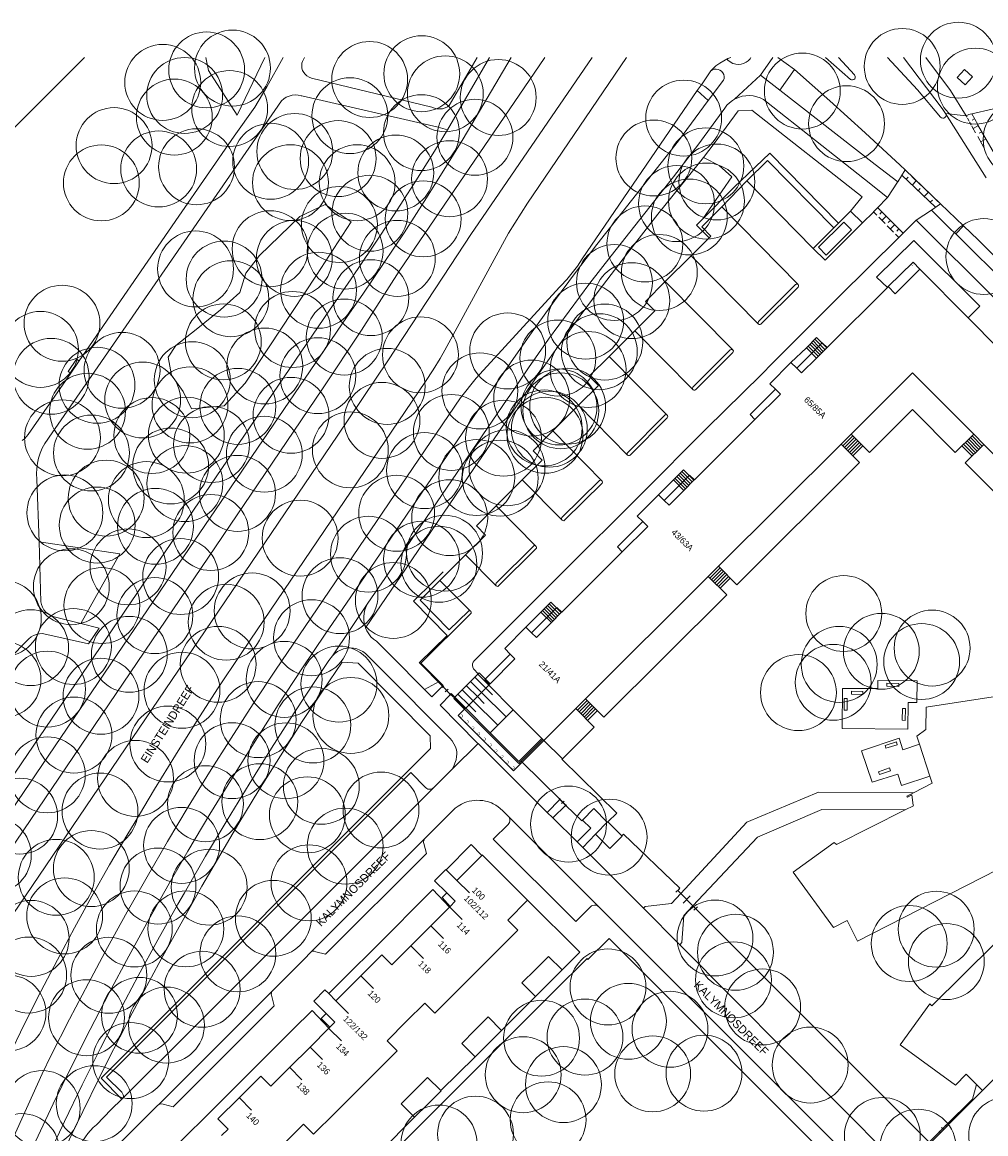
# Model space of a CAD drawing. Header units: metres. Extents: x 134994 to 136506, y 457393 to 459006.
# Tile 162 of 171: x 136087 to 136249, y 458819 to 459006. Entities that reach past the tile are written whole.
import ezdxf
from ezdxf.enums import TextEntityAlignment as Align

# ---------------------------------------------------------------- set-up
doc = ezdxf.new("R2010")
doc.units = ezdxf.units.M
for name, color, linetype, lineweight in [('B-WE-GR-BOOM-S', 250, 'Continuous', 13), ('B-WE-GW_TALUDLIJNEN', 251, 'Continuous', 5), ('B-WE-KG_BEBOUWING', 251, 'Continuous', 20), ('B-WE-KG_BEBOUWING TUSSENMUUR', 251, 'Continuous', 5), ('B-WE-KG_HUISNR', 251, 'Continuous', 5), ('B-WE-KG_ONDERGROND_REST', 251, 'Continuous', 5), ('B-WE-KG_STRAATNAAM', 251, 'Continuous', 5)]:
    doc.layers.add(name, color=color, linetype=linetype, lineweight=lineweight)
doc.styles.add('Styledgn000', font='dgn000.shx')

# ---------------------------------------------------------------- blocks, each defined once
blk = doc.blocks.new('SGR-BOOM_02')
blk.add_circle((0, 0), 6.4)

msp = doc.modelspace()

# ---------------------------------------------------------------- linework, layer by layer
at = {"layer": 'B-WE-GW_TALUDLIJNEN'}
for p, q in [((136162.28, 458894.83), (136164.14, 458892.98)), ((136162.98, 458895.54), (136164.85, 458893.68)), ((136160.87, 458893.41), (136162.72, 458891.57)), ((136161.57, 458894.12), (136161.73, 458893.96)), ((136161.73, 458893.96), (136163.43, 458892.27)), ((136164.14, 458892.98), (136168.29, 458888.85)), ((136164.85, 458893.68), (136165.99, 458892.55)), ((136160.16, 458892.7), (136162.01, 458890.87)), ((136162.72, 458891.57), (136166.88, 458887.43)), ((136163.43, 458892.27), (136164.58, 458891.13)), ((136162.01, 458890.87), (136163.17, 458889.71))]:
    msp.add_line(p, q, dxfattribs=at)
at = {"layer": 'B-WE-GW_TALUDLIJNEN', "flags": 128}
for points in [[(136127.57, 459000), (136122.94, 458990.29), (136118.07, 458997.81), (136117.65, 459000)], [(136111.25, 458949.47), (136112.56, 458951.43), (136116, 458954.13), (136120.13, 458957.49), (136123.35, 458960.37), (136124.39, 458963.63), (136126.68, 458966.63), (136133.51, 458973.23), (136137.76, 458975.25), (136142.13, 458972.32), (136136.28, 458963.29), (136124.26, 458945.09), (136120.7, 458941.27), (136115.21, 458940.8), (136113.83, 458943.73), (136111.85, 458946.43), (136111.25, 458949.47)]]:
    msp.add_lwpolyline(points, dxfattribs=at)
at = {"layer": 'B-WE-KG_BEBOUWING', "flags": 128}
for points in [[(136097.16, 459000), (136084.57, 458987.4), (136066.73, 458969.57), (136048.87, 458951.71), (136030.98, 458933.82), (136023.38, 458941.49), (136028.72, 458946.84), (136034.02, 458952.13), (136036.56, 458954.68), (136041.23, 458959.34), (136046.55, 458964.66), (136051.61, 458969.72), (136054.15, 458972.27), (136054.17, 458972.29), (136059.09, 458977.21), (136064.32, 458982.44), (136069.6, 458987.72), (136072.13, 458990.24), (136072.33, 458990.44), (136076.92, 458995.04), (136081.86, 459000)], [(136246.21, 458956.13), (136248.21, 458958.09), (136237.08, 458969.18), (136230.74, 458962.95), (136232.59, 458961.26)], [(136251.31, 458951), (136246.21, 458956.13), (136238.08, 458964.32), (136236.92, 458965.49), (136232.72, 458961.38), (136232.59, 458961.26), (136222.42, 458951.11), (136222.36, 458951.04), (136220.65, 458949.31), (136218.13, 458946.84), (136217.3, 458947.64), (136221.6, 458951.93), (136222.42, 458951.11)], [(136238.08, 458964.32), (136233.91, 458960.18), (136232.72, 458961.38)], [(136217.3, 458947.64), (136216.33, 458948.58), (136212.79, 458945.02), (136213.73, 458944.08), (136214.54, 458943.27), (136210.26, 458938.99), (136200.04, 458928.81)], [(136210.26, 458938.99), (136209.45, 458939.81), (136213.73, 458944.08)], [(136165.37, 458894.2), (136161.47, 458890.34), (136161.27, 458890.14), (136160.22, 458889.1), (136169.51, 458879.76), (136170.72, 458880.96), (136170.99, 458881.23), (136174.63, 458884.88), (136177.77, 458881.78), (136183.13, 458887.13), (136180.03, 458890.24), (136174.63, 458884.88), (136174.49, 458885.04), (136174.32, 458885.22), (136169.49, 458890.06), (136165.37, 458894.2), (136165.5, 458894.34), (136164.68, 458895.16), (136168.97, 458899.45), (136168.05, 458900.4), (136171.59, 458903.99), (136172.56, 458903.02), (136176.85, 458907.3), (136177.66, 458906.49), (136187.88, 458916.67), (136192.16, 458920.94), (136191.35, 458921.76), (136190.4, 458922.71), (136194.01, 458926.29), (136194.95, 458925.35), (136199.23, 458929.62), (136200.04, 458928.81), (136199.97, 458928.73), (136198.27, 458927.04), (136195.76, 458924.53), (136194.95, 458925.35)], [(136187.88, 458916.67), (136187.06, 458917.49), (136191.35, 458921.76)], [(136177.66, 458906.49), (136177.59, 458906.42), (136175.92, 458904.75), (136173.38, 458902.21), (136172.56, 458903.02)], [(136168.97, 458899.45), (136169.77, 458898.62), (136165.6, 458894.44), (136165.5, 458894.34)], [(136251.18, 458892.36), (136239.14, 458890.47), (136239.07, 458886.7), (136237.55, 458885.6), (136237.99, 458884.24), (136239.77, 458878.87), (136240.16, 458877.65), (136237.02, 458876.06), (136235.9, 458875.51), (136236.01, 458875.32), (136236.71, 458875.7), (136236.94, 458873.96), (136236.99, 458873.87), (136235.57, 458873.19), (136224.02, 458867.33), (136223.61, 458867.7), (136216.73, 458862.7), (136223.51, 458853.37), (136225.8, 458854.53), (136227.57, 458851.05), (136251.14, 458863.04)], [(136120.27, 458818.27), (136121.37, 458819.37), (136119.67, 458821.07), (136123.25, 458824.65), (136126.91, 458828.3), (136128.6, 458826.61), (136131.75, 458829.76), (136135.2, 458833.2), (136138.37, 458836.37), (136138.54, 458836.54), (136139.37, 458837.37), (136137.92, 458838.83), (136135.83, 458840.91), (136137.73, 458842.82), (136138.35, 458842.2), (136139.57, 458840.98), (136143.8, 458845.21), (136147.33, 458848.75), (136149.03, 458847.05), (136152.22, 458850.25), (136155.58, 458853.61), (136158.75, 458856.8), (136158.83, 458856.88), (136159.71, 458857.76), (136158.27, 458859.19), (136156.22, 458861.24), (136158.11, 458863.14), (136158.19, 458863.07), (136159.96, 458861.29), (136164.17, 458865.51), (136164.25, 458865.57), (136171.9, 458857.93), (136168.57, 458854.61), (136170.27, 458852.91), (136169.31, 458851.95), (136166.45, 458849.1), (136163.27, 458845.92), (136159.91, 458842.57), (136156.25, 458838.91), (136154.55, 458840.6), (136151.49, 458837.53), (136148.23, 458834.25), (136149.93, 458832.56), (136148.96, 458831.59), (136146.05, 458828.69), (136142.88, 458825.53), (136139.42, 458822.09), (136135.81, 458818.49), (136134.11, 458820.18), (136130.92, 458816.98)], [(136158.27, 458859.19), (136157.47, 458858.39), (136158.83, 458856.88)], [(136250.66, 458850.6), (136240.11, 458840.12), (136239.75, 458840.5), (136234.75, 458833.54), (136244.1, 458826.78), (136245.89, 458828.61), (136247.64, 458826.86), (136248.65, 458825.86), (136270.18, 458847.4)], [(136137.92, 458838.83), (136137.08, 458838.03), (136138.54, 458836.54)]]:
    msp.add_lwpolyline(points, dxfattribs=at)
at = {"layer": 'B-WE-KG_BEBOUWING'}
for points in [[(136229.58, 458933.4), (136226.47, 458936.52), (136236.85, 458946.86), (136247.16, 458936.51), (136244.05, 458933.4), (136236.84, 458940.64)], [(136207.19, 458911.13), (136204.08, 458914.24), (136224.78, 458934.85), (136227.88, 458931.73)], [(136245.74, 458931.68), (136248.86, 458934.79), (136269.47, 458914.09), (136266.35, 458910.98)], [(136184.79, 458888.8), (136181.68, 458891.92), (136202.39, 458912.54), (136205.49, 458909.42)]]:
    msp.add_lwpolyline(points, close=True, dxfattribs=at)
for points in [[(136226.47, 458936.52), (136224.78, 458934.85)], [(136248.86, 458934.79), (136247.16, 458936.51)], [(136204.08, 458914.24), (136202.39, 458912.54)], [(136181.68, 458891.92), (136180.03, 458890.24)]]:
    msp.add_lwpolyline(points, dxfattribs=at)
at = {"layer": 'B-WE-KG_BEBOUWING', "flags": 128}
for points in [[(136187.8, 458868.8), (136185.43, 458871.16), (136185.34, 458871.08), (136183.48, 458869.2), (136183.35, 458869.07), (136183.36, 458869.06), (136185.8, 458866.65), (136187.87, 458868.73)], [(136173.21, 458846.25), (136170.96, 458844.01), (136173.23, 458841.73), (136175.48, 458843.97), (136177.72, 458846.2), (136175.45, 458848.48)], [(136163.02, 458836.05), (136160.79, 458833.81), (136163.05, 458831.53), (136165.3, 458833.79), (136167.51, 458836.01), (136165.25, 458838.29)], [(136152.81, 458825.85), (136150.57, 458823.62), (136152.84, 458821.36), (136155.07, 458823.58), (136157.32, 458825.81), (136157.26, 458825.87), (136155.04, 458828.08)]]:
    msp.add_lwpolyline(points, close=True, dxfattribs=at)
at = {"layer": 'B-WE-KG_BEBOUWING TUSSENMUUR'}
for p, q in [((136159.96, 458861.29), (136162.08, 458859.17)), ((136158.76, 458856.79), (136160.88, 458854.67)), ((136155.59, 458853.6), (136157.71, 458851.48)), ((136152.22, 458850.25), (136154.34, 458848.13)), ((136143.8, 458845.21), (136145.92, 458843.09)), ((136139.57, 458840.98), (136141.69, 458838.86)), ((136138.39, 458836.34), (136140.51, 458834.22)), ((136135.18, 458833.22), (136137.3, 458831.1)), ((136131.73, 458829.78), (136133.85, 458827.66)), ((136123.23, 458824.67), (136125.35, 458822.55))]:
    msp.add_line(p, q, dxfattribs=at)
at = {"layer": 'B-WE-KG_ONDERGROND_REST'}
for p, q in [((136158.37, 458987.8), (136165.46, 459000)), ((136211.21, 458997.01), (136213.29, 459000)), ((136216.92, 458998), (136214.09, 459000)), ((136216.92, 458998), (136214.48, 458994.49)), ((136211.21, 458997.01), (136206.82, 458992.99)), ((136214.48, 458994.49), (136211.21, 458997.01)), ((136202.38, 458992.73), (136200.53, 458994.42)), ((136245.9, 458990.17), (136242.4, 458990.55)), ((136249.23, 458979.73), (136242.4, 458990.55)), ((136247.84, 458988.7), (136246.85, 458990.52)), ((136246.03, 458989.93), (136245.9, 458990.17)), ((136246.39, 458989.28), (136246.12, 458989.77)), ((136246.74, 458988.63), (136246.47, 458989.12)), ((136246.95, 458988.22), (136246.82, 458988.47)), ((136247.31, 458989.67), (136246.87, 458989.44)), ((136247.94, 458988.52), (136247.06, 458988.05)), ((136251.89, 458981.64), (136247.82, 458988.72)), ((136158.37, 458987.8), (136156.81, 458988.27)), ((136247.48, 458987.3), (136246.95, 458988.22)), ((136248.89, 458984.85), (136247.83, 458986.69)), ((136248.53, 458987.5), (136248.09, 458987.25)), ((136249.23, 458986.27), (136248.36, 458985.77)), ((136235.57, 458981.08), (136234.36, 458979.06)), ((136235.57, 458981.08), (136236.2, 458980.45)), ((136235.57, 458981.08), (136241.55, 458975.34)), ((136208.89, 458979.21), (136204.68, 458974.82)), ((136208.89, 458979.21), (136220.09, 458967.83)), ((136228.76, 458979.5), (136232.64, 458976.41)), ((136234.36, 458979.06), (136234.31, 458978.98)), ((136235.03, 458980.18), (136240.71, 458974.77)), ((136235.76, 458979.48), (136236.11, 458979.85)), ((136236.71, 458979.96), (136238.23, 458978.51)), ((136236.78, 458978.51), (136237.47, 458979.24)), ((136234.31, 458978.98), (136232.64, 458976.41)), ((136237.8, 458977.54), (136238.14, 458977.9)), ((136238.74, 458978.02), (136240.27, 458976.57)), ((136238.81, 458976.57), (136239.51, 458977.29)), ((136232.62, 458976.39), (136230.89, 458974.6)), ((136232.64, 458976.41), (136232.62, 458976.39)), ((136239.83, 458975.6), (136240.18, 458975.96)), ((136241.55, 458975.34), (136240.01, 458974.29)), ((136240.78, 458976.08), (136241.54, 458975.35)), ((136245.43, 458971.65), (136241.55, 458975.34)), ((136217.53, 458961.72), (136204.68, 458974.82)), ((136226.39, 458974.11), (136223.58, 458971.32)), ((136228.39, 458972.13), (136226.39, 458974.11)), ((136230.79, 458973.44), (136230.26, 458973.98)), ((136235.23, 458970.38), (136230.98, 458974.68)), ((136231.68, 458973.97), (136231.33, 458973.62)), ((136240.01, 458974.29), (136237.44, 458972.56)), ((136232.21, 458972.01), (136231.15, 458973.09)), ((136232.39, 458973.25), (136231.68, 458972.55)), ((136233.63, 458970.58), (136232.57, 458971.65)), ((136233.1, 458972.53), (136232.75, 458972.18)), ((136233.81, 458971.82), (136233.1, 458971.11)), ((136244.12, 458970.28), (136245.43, 458971.65)), ((136223.58, 458971.32), (136220.09, 458967.83)), ((136234.52, 458969.68), (136233.99, 458970.22)), ((136234.52, 458971.1), (136234.17, 458970.75)), ((136266.84, 458947.64), (136244.12, 458970.28)), ((136199.47, 458966.58), (136195.12, 458962.23)), ((136199.47, 458966.58), (136210.84, 458955.06)), ((136206.5, 458950.73), (136195.12, 458962.23)), ((136189.98, 458953.93), (136185.66, 458949.62)), ((136189.98, 458953.93), (136199.8, 458944.02)), ((136218.95, 458951.08), (136216.33, 458948.58)), ((136220.65, 458949.31), (136218.95, 458951.08)), ((136220.95, 458949.62), (136219.23, 458951.37)), ((136221.23, 458949.9), (136219.51, 458951.66)), ((136221.51, 458950.19), (136219.79, 458951.95)), ((136221.79, 458950.47), (136220.06, 458952.24)), ((136222.07, 458950.76), (136220.34, 458952.52)), ((136195.43, 458939.73), (136185.66, 458949.62)), ((136180.49, 458941.38), (136176.17, 458937.08)), ((136180.49, 458941.38), (136188.78, 458932.97)), ((136184.45, 458928.65), (136176.17, 458937.08)), ((136225.06, 458934.56), (136226.75, 458936.23)), ((136225.34, 458934.28), (136227.03, 458935.95)), ((136246.6, 458935.94), (136248.29, 458934.23)), ((136246.88, 458936.22), (136248.58, 458934.51)), ((136225.62, 458934), (136227.32, 458935.67)), ((136225.91, 458933.71), (136227.6, 458935.38)), ((136226.19, 458933.43), (136227.88, 458935.1)), ((136226.47, 458933.15), (136228.16, 458934.82)), ((136228.45, 458934.53), (136226.76, 458932.85)), ((136246.88, 458932.81), (136245.17, 458934.52)), ((136245.46, 458934.81), (136247.16, 458933.1)), ((136245.75, 458935.09), (136247.44, 458933.38)), ((136246.03, 458935.38), (136247.73, 458933.66)), ((136246.31, 458935.66), (136248.01, 458933.94)), ((136171, 458928.81), (136166.62, 458924.42)), ((136171, 458928.81), (136177.72, 458922.02)), ((136196.54, 458928.79), (136194.01, 458926.29)), ((136196.54, 458928.79), (136198.27, 458927.04)), ((136198.55, 458927.32), (136196.81, 458929.06)), ((136198.83, 458927.6), (136197.09, 458929.35)), ((136199.12, 458927.88), (136197.37, 458929.63)), ((136199.4, 458928.16), (136197.65, 458929.92)), ((136199.68, 458928.45), (136197.93, 458930.2)), ((136173.31, 458917.65), (136166.62, 458924.42)), ((136161.44, 458916.16), (136157.09, 458911.84)), ((136161.44, 458916.16), (136166.59, 458910.95)), ((136204.37, 458913.96), (136202.67, 458912.26)), ((136204.65, 458913.68), (136202.95, 458911.98)), ((136157.09, 458911.84), (136162.3, 458906.67)), ((136204.93, 458913.39), (136203.23, 458911.69)), ((136205.21, 458913.11), (136203.51, 458911.41)), ((136205.5, 458912.83), (136203.8, 458911.13)), ((136205.78, 458912.54), (136204.08, 458910.84)), ((136206.06, 458912.26), (136204.36, 458910.56)), ((136144.98, 458908.02), (136138.97, 458899.13)), ((136177.31, 458906.14), (136175.54, 458907.91)), ((136174.15, 458906.53), (136171.59, 458903.99)), ((136174.15, 458906.53), (136175.92, 458904.75)), ((136176.18, 458905.01), (136174.41, 458906.78)), ((136176.46, 458905.29), (136174.69, 458907.07)), ((136176.74, 458905.57), (136174.97, 458907.35)), ((136177.03, 458905.85), (136175.26, 458907.63)), ((136159.64, 458892.17), (136163.5, 458896.06)), ((136163.5, 458896.06), (136163.56, 458896.12)), ((136165.37, 458894.2), (136163.5, 458896.06)), ((136157.51, 458893.79), (136157.76, 458894.04)), ((136157.64, 458893.92), (136158.86, 458892.67)), ((136157.64, 458893.92), (136158.86, 458892.67)), ((136158, 458893.05), (136158.5, 458893.54)), ((136158.74, 458892.55), (136158.99, 458892.8)), ((136159.55, 458892.07), (136161.37, 458890.24)), ((136159.64, 458892.17), (136161.47, 458890.34)), ((136181.97, 458891.64), (136180.31, 458889.96)), ((136182.25, 458891.35), (136180.59, 458889.68)), ((136182.53, 458891.07), (136180.87, 458889.39)), ((136161.47, 458890.34), (136165.6, 458886.18)), ((136165.6, 458886.18), (136169.49, 458890.06)), ((136182.81, 458890.79), (136181.16, 458889.11)), ((136183.1, 458890.5), (136181.44, 458888.83)), ((136183.38, 458890.22), (136181.72, 458888.55)), ((136182, 458888.26), (136183.67, 458889.92)), ((136165.6, 458886.18), (136170.41, 458881.34)), ((136163.54, 458884.38), (136159.16, 458880.02)), ((136163.54, 458884.38), (136175.22, 458872.76)), ((136170.41, 458881.34), (136174.32, 458885.22)), ((136174.49, 458885.04), (136170.82, 458881.4)), ((136170.82, 458881.4), (136170.55, 458881.13)), ((136170.72, 458880.96), (136170.55, 458881.13)), ((136170.82, 458881.4), (136170.99, 458881.23)), ((136170.99, 458881.23), (136177.32, 458874.96)), ((136177.37, 458874.91), (136175.22, 458872.76)), ((136177.21, 458874.85), (136177.42, 458875.07)), ((136177.32, 458874.96), (136177.37, 458874.91)), ((136177.32, 458874.96), (136178.38, 458873.93)), ((136177.37, 458874.91), (136178.33, 458873.97)), ((136177.64, 458874.23), (136178.05, 458874.66)), ((136175.22, 458872.76), (136176.18, 458871.81)), ((136176.18, 458871.81), (136178.33, 458873.97)), ((136178.28, 458873.82), (136178.49, 458874.03)), ((136178.33, 458873.97), (136178.38, 458873.93)), ((136168.77, 458871.97), (136183.93, 458856.83)), ((136176.18, 458871.81), (136180.24, 458867.77)), ((136183.36, 458869.06), (136181.2, 458866.81)), ((136180.24, 458867.77), (136181.2, 458866.81)), ((136181.2, 458866.81), (136191.45, 458856.62)), ((136196.93, 458859.28), (136197.54, 458859.89)), ((136197.24, 458859.59), (136197.24, 458859.59)), ((136197.24, 458859.59), (136197.73, 458859.09)), ((136197.24, 458859.59), (136200.24, 458856.55)), ((136197.73, 458859.09), (136199.8, 458857)), ((136198.13, 458857.47), (136199.35, 458858.67)), ((136197.6, 458850.44), (136191.45, 458856.62)), ((136199.8, 458857), (136200.24, 458856.55)), ((136199.94, 458856.25), (136200.55, 458856.85)), ((136197.6, 458850.44), (136235.32, 458812.52)), ((136157.26, 458825.87), (136163.05, 458831.53)), ((136248.65, 458825.86), (136235.32, 458812.52)), ((136103.68, 458824.64), (136103.44, 458824.4)), ((136147.07, 458815.59), (136152.84, 458821.36)), ((136242.47, 458819.95), (136241.41, 458818.9)), ((136241.41, 458818.9), (136242.47, 458819.95)), ((136242.57, 458819.84), (136242.36, 458820.05)), ((136241.52, 458818.79), (136241.31, 458819)), ((136242.15, 458819.21), (136241.73, 458819.63))]:
    msp.add_line(p, q, dxfattribs=at)
at = {"layer": 'B-WE-KG_ONDERGROND_REST', "flags": 128}
for points in [[(136000, 458753.83), (136010.93, 458768.71), (136037.63, 458805), (136078.49, 458863.84), (136113, 458914.57), (136141.45, 458956.34), (136144.1, 458960.12), (136147.62, 458965.27), (136151.08, 458970.47), (136154.47, 458975.71), (136157.79, 458980.99), (136161.04, 458986.32), (136169.12, 459000)], [(136041.36, 458790.34), (136054.05, 458809.02), (136057.52, 458814.36), (136068.22, 458830.78), (136139.91, 458936.35), (136148.32, 458948.87), (136158.92, 458964.96), (136162.34, 458970.16), (136182.78, 459000)], [(136048.44, 458812.38), (136049.58, 458814.05), (136057.14, 458825.82), (136062.78, 458834.3), (136137.31, 458944.13), (136143.89, 458954.03), (136150.23, 458964), (136174.79, 459000)], [(136086.63, 458935.44), (136087.03, 458935.74), (136087.39, 458936.1), (136087.64, 458936.44), (136094.85, 458946.82), (136096.24, 458948.87), (136113.05, 458973.27), (136122.42, 458986.77), (136125.87, 458991.66), (136127.9, 458995.07), (136130.67, 459000)], [(136134.25, 459000), (136133.91, 458999.32), (136133.84, 458999.06), (136133.8, 458998.64), (136133.84, 458998.22), (136133.96, 458997.82), (136134.15, 458997.45), (136134.37, 458997.17), (136134.69, 458996.89), (136135.05, 458996.67), (136135.45, 458996.53), (136155.77, 458991.66)], [(136163.42, 459000), (136158.7, 458991.9), (136158.42, 458991.71), (136158.01, 458991.51), (136157.56, 458991.38), (136157.11, 458991.33), (136156.64, 458991.36), (136156.2, 458991.47), (136155.77, 458991.66)], [(136157.94, 458950.66), (136168.68, 458970.37), (136171.9, 458975.46), (136188.58, 459000)], [(136205.7, 458999.81), (136204.99, 458999.47), (136204.31, 458999.06), (136203.68, 458998.59), (136203.1, 458998.05), (136202.81, 458997.74)], [(136205.72, 458999.51), (136205.64, 458999.59), (136205.63, 458999.71), (136205.7, 458999.81)], [(136206.17, 459000), (136205.7, 458999.81)], [(136209.43, 458999.8), (136209.12, 458999.47), (136208.76, 458999.2), (136208.35, 458999), (136207.92, 458998.88), (136207.47, 458998.83), (136207.02, 458998.86), (136206.58, 458998.97), (136206.53, 458998.99)], [(136209.58, 459000), (136209.43, 458999.8)], [(136222.18, 459000), (136226.35, 458996.32)], [(136227.03, 458997.1), (136224.34, 459000)], [(136232.61, 459000), (136237.68, 458994.54), (136241.58, 458989.95)], [(136242.4, 458990.55), (136241.83, 458991.4), (136235.3, 459000)], [(136239.08, 459000), (136243.22, 458994.42), (136245.9, 458990.17)], [(136204.97, 458996.17), (136205.05, 458996.49), (136205.06, 458996.83), (136204.98, 458997.15), (136204.83, 458997.44), (136204.62, 458997.7), (136204.35, 458997.89), (136204.04, 458998.01), (136203.71, 458998.05), (136203.38, 458998.02), (136203.07, 458997.91), (136202.81, 458997.74)], [(136206.53, 458998.99), (136205.72, 458999.51)], [(136216.92, 458998), (136222.91, 458992.68), (136228.85, 458987.3), (136234.73, 458981.86), (136235.57, 458981.08)], [(136246.96, 458996.74), (136245.61, 458998), (136244.35, 458996.65), (136245.7, 458995.39), (136246.96, 458996.74)], [(136202.81, 458997.74), (136201.33, 458995.59), (136200.53, 458994.42)], [(136202.38, 458992.73), (136204.97, 458996.17)], [(136226.35, 458996.32), (136226.53, 458996.23), (136226.73, 458996.22), (136226.93, 458996.28), (136227.08, 458996.42), (136227.17, 458996.6), (136227.18, 458996.8), (136227.11, 458996.99), (136227.03, 458997.1)], [(136200.53, 458994.42), (136181.11, 458966.04)], [(136234.36, 458979.06), (136230.55, 458981.95), (136214.48, 458994.49)], [(136088.87, 458817.27), (136091.88, 458823.6), (136094.97, 458829.89), (136098.12, 458836.14), (136101.35, 458842.36), (136104.65, 458848.54), (136108.02, 458854.68), (136111.46, 458860.79), (136114.62, 458866.23), (136118.33, 458872.46), (136122.1, 458878.64), (136125.94, 458884.78), (136129.85, 458890.88), (136133.83, 458896.94), (136137.87, 458902.95), (136141.98, 458908.92), (136166.13, 458944.35), (136169.51, 458949.29), (136172.94, 458954.15), (136176.43, 458958.97), (136179.99, 458963.74), (136183.61, 458968.46), (136197.38, 458985.94), (136202.38, 458992.73)], [(136089.49, 458918.37), (136089.1, 458928.93), (136089.06, 458929.82), (136089.1, 458930.71), (136089.22, 458931.6), (136089.42, 458932.47), (136089.69, 458933.32), (136090.04, 458934.14), (136090.46, 458934.92), (136090.95, 458935.67), (136091.19, 458935.98), (136103.08, 458953.12), (136130.37, 458992.68), (136130.76, 458993.02), (136131.2, 458993.3), (136131.68, 458993.51), (136132.18, 458993.64), (136132.7, 458993.69), (136133.22, 458993.66), (136133.73, 458993.56), (136133.8, 458993.54), (136156.81, 458988.27)], [(136205.15, 458991.46), (136205.54, 458991.95), (136205.98, 458992.39), (136206.48, 458992.77), (136206.82, 458992.99)], [(136212.22, 458992.55), (136211.71, 458992.9), (136211.15, 458993.19), (136210.56, 458993.4), (136209.95, 458993.54), (136209.33, 458993.59), (136208.7, 458993.57), (136208.09, 458993.47), (136207.49, 458993.29), (136206.82, 458992.99)], [(136228.76, 458979.5), (136212.22, 458992.55)], [(136245.9, 458990.17), (136246.33, 458990.4), (136250.79, 458991.41), (136251.84, 458992.33)], [(136205.15, 458991.46), (136200.8, 458985.48), (136196.54, 458979.91), (136185.98, 458966.59), (136182.41, 458961.94), (136178.9, 458957.24), (136175.45, 458952.5), (136172.08, 458947.71), (136168.77, 458942.87), (136168.58, 458942.6), (136149.68, 458914.86), (136144.98, 458908.02)], [(136201.55, 458983.17), (136203.4, 458985.51), (136207.45, 458991.04), (136209.73, 458991.11), (136228.32, 458976.5), (136226.39, 458974.11)], [(136241.58, 458989.95), (136241.74, 458989.82), (136241.93, 458989.77), (136242.13, 458989.79), (136242.31, 458989.89), (136242.43, 458990.04), (136242.49, 458990.24), (136242.46, 458990.44), (136242.4, 458990.55)], [(136076.17, 458865.9), (136105.98, 458909.64), (136138.48, 458957.42), (136142.16, 458962.7), (136145.76, 458968.01), (136149.3, 458973.37), (136152.77, 458978.77), (136156.18, 458984.22), (136158.37, 458987.8)], [(136183.83, 458960.57), (136188.74, 458967.01), (136193.9, 458973.57), (136198.84, 458979.74), (136201.55, 458983.17)], [(136224.35, 458972.08), (136212.75, 458983.9), (136206.71, 458978.11), (136201.45, 458972.79)], [(136201.55, 458983.17), (136204.23, 458981.79), (136206.37, 458979.89), (136201.45, 458972.79)], [(136223.58, 458971.32), (136212.35, 458982.65), (136208.89, 458979.21)], [(136204.68, 458974.82), (136201.3, 458971.46), (136202.82, 458969.9), (136202.53, 458969.61)], [(136228.39, 458972.13), (136230.23, 458973.95), (136230.26, 458973.98)], [(136230.26, 458973.98), (136230.89, 458974.6)], [(136240.01, 458974.29), (136243.33, 458970.97), (136244.12, 458970.28)], [(136201.45, 458972.79), (136200.42, 458971.75), (136202.53, 458969.61)], [(136220.09, 458967.83), (136222.09, 458965.83), (136228.39, 458972.13)], [(136225.24, 458972.26), (136220.96, 458968.01), (136222.26, 458966.7), (136226.54, 458970.95), (136225.24, 458972.26)], [(136234.52, 458969.68), (136237.44, 458972.56)], [(136237.44, 458972.56), (136264.59, 458945.53), (136298.67, 458911.46), (136320.74, 458889.38), (136321.15, 458888.93), (136321.51, 458888.42), (136321.8, 458887.87), (136322.02, 458887.29), (136322.17, 458886.68), (136322.23, 458886.06), (136322.22, 458885.43), (136322.13, 458884.82), (136321.95, 458884.22), (136321.71, 458883.65), (136321.39, 458883.11), (136321, 458882.62)], [(136265.08, 458952.24), (136247.9, 458969.28), (136245.43, 458971.65)], [(136163.56, 458896.12), (136162.84, 458896.89), (136162.79, 458896.96), (136162.65, 458897.22), (136162.6, 458897.5), (136162.61, 458897.8), (136162.71, 458898.07), (136162.88, 458898.31), (136168.51, 458903.9), (136179.8, 458915.19), (136188.89, 458924.22), (136191.01, 458926.36), (136202.11, 458937.45), (136211.28, 458946.53), (136213.25, 458948.56), (136224.4, 458959.64), (136234.52, 458969.68)], [(136202.53, 458969.61), (136199.47, 458966.58)], [(136181.11, 458966.04), (136180.31, 458964.84), (136179.44, 458963.69), (136178.51, 458962.59), (136177.51, 458961.54), (136177.27, 458961.3)], [(136195.12, 458962.23), (136191.78, 458958.9), (136193.34, 458957.31), (136189.98, 458953.93)], [(136177.27, 458961.3), (136163.24, 458945.94), (136160.61, 458942.65), (136129.39, 458896.72)], [(136183.83, 458960.57), (136180.8, 458956.45), (136176.3, 458950.23), (136173.87, 458946.8), (136162.84, 458930.71), (136151.43, 458913.94), (136144.56, 458903.87)], [(136217.53, 458961.72), (136217.38, 458961.78), (136217.22, 458961.78), (136217.12, 458961.72), (136210.85, 458955.48), (136210.78, 458955.34), (136210.78, 458955.17), (136210.84, 458955.06)], [(136217.53, 458961.72), (136217.6, 458961.59), (136217.6, 458961.42), (136217.52, 458961.28), (136211.27, 458955.03), (136211.14, 458954.98), (136210.98, 458954.98), (136210.84, 458955.06)], [(136222.36, 458951.04), (136220.62, 458952.81), (136218.95, 458951.08)], [(136094.85, 458946.82), (136096.24, 458948.87), (136095.83, 458949.15), (136094.43, 458947.1), (136094.85, 458946.82)], [(136154.7, 458945.41), (136155.96, 458947.33), (136157.16, 458949.29), (136157.94, 458950.66)], [(136185.66, 458949.62), (136182.31, 458946.3), (136183.85, 458944.72), (136180.49, 458941.38)], [(136206.5, 458950.73), (136206.37, 458950.8), (136206.22, 458950.79), (136206.1, 458950.72), (136199.8, 458944.46), (136199.72, 458944.32), (136199.72, 458944.16), (136199.8, 458944.02)], [(136206.5, 458950.73), (136206.54, 458950.68), (136206.61, 458950.55), (136206.6, 458950.4), (136206.51, 458950.27), (136200.23, 458943.98), (136200.09, 458943.91), (136199.94, 458943.92), (136199.81, 458944), (136199.8, 458944.02)], [(136125.11, 458901.81), (136154.7, 458945.41)], [(136195.43, 458939.73), (136195.29, 458939.8), (136195.13, 458939.78), (136195.03, 458939.72), (136188.79, 458933.44), (136188.7, 458933.31), (136188.68, 458933.15), (136188.75, 458933.01), (136188.78, 458932.97)], [(136195.43, 458939.73), (136195.49, 458939.68), (136195.54, 458939.54), (136195.52, 458939.38), (136195.43, 458939.25), (136189.19, 458932.99), (136189.07, 458932.92), (136188.92, 458932.91), (136188.78, 458932.97)], [(136176.17, 458937.08), (136172.85, 458933.72), (136174.35, 458932.13), (136171, 458928.81)], [(136199.97, 458928.73), (136198.21, 458930.49), (136196.54, 458928.79)], [(136184.45, 458928.65), (136184.32, 458928.74), (136184.15, 458928.76), (136184.01, 458928.7), (136177.7, 458922.47), (136177.62, 458922.34), (136177.62, 458922.18), (136177.7, 458922.04), (136177.72, 458922.02)], [(136184.45, 458928.65), (136184.5, 458928.56), (136184.52, 458928.4), (136184.46, 458928.24), (136178.15, 458922.03), (136178.12, 458921.99), (136177.99, 458921.92), (136177.84, 458921.93), (136177.72, 458922.02)], [(136166.62, 458924.42), (136163.31, 458921.08), (136164.82, 458919.48), (136161.44, 458916.16)], [(136089.49, 458918.37), (136089.81, 458908.26), (136089.91, 458907.78), (136090.08, 458907.33), (136090.33, 458906.9), (136090.64, 458906.53), (136091.01, 458906.21), (136091.42, 458905.95), (136091.87, 458905.77), (136092.26, 458905.67), (136096.55, 458904.57)], [(136089.49, 458918.37), (136103.15, 458916.33), (136096.55, 458904.57)], [(136173.31, 458917.65), (136173.18, 458917.72), (136173.03, 458917.72), (136172.91, 458917.65), (136166.59, 458911.38), (136166.52, 458911.23), (136166.53, 458911.07), (136166.59, 458910.95)], [(136166.59, 458910.95), (136166.72, 458910.86), (136166.87, 458910.85), (136167, 458910.92), (136173.31, 458917.17), (136173.4, 458917.3), (136173.42, 458917.45), (136173.36, 458917.6), (136173.31, 458917.65)], [(136157.68, 458913.29), (136155.96, 458911.6), (136152.66, 458908.34), (136158.32, 458902.58), (136153.64, 458897.98), (136153.66, 458897.97), (136157.53, 458894.02)], [(136157.09, 458911.84), (136153.77, 458908.5), (136158.7, 458903.52), (136161.86, 458906.62), (136161.99, 458906.72), (136162.15, 458906.73), (136162.3, 458906.67)], [(136144.56, 458903.87), (136144.54, 458903.92), (136144.37, 458904.5), (136144.27, 458905.1), (136144.26, 458905.72), (136144.33, 458906.32), (136144.47, 458906.91), (136144.69, 458907.48), (136144.98, 458908.02)], [(136177.59, 458906.42), (136175.82, 458908.2), (136174.15, 458906.53)], [(136157, 458894.83), (136153.92, 458897.92), (136162.28, 458906.2), (136162.37, 458906.33), (136162.38, 458906.5), (136162.32, 458906.65), (136162.3, 458906.67)], [(136064.05, 458878.09), (136080.72, 458894.91), (136087.76, 458902.02), (136088.15, 458902.34), (136088.58, 458902.58), (136089.05, 458902.76), (136089.55, 458902.86), (136090.05, 458902.88), (136090.31, 458902.86), (136097.85, 458901.16), (136099.65, 458903.78), (136096.55, 458904.57)], [(136154.52, 458893.48), (136148.89, 458899.16), (136146.41, 458901.59), (136145.93, 458901.94), (136145.48, 458902.36), (136145.1, 458902.84), (136144.78, 458903.36), (136144.56, 458903.87)], [(136105.52, 458870.88), (136108.97, 458876.66), (136112.49, 458882.4), (136116.08, 458888.1), (136119.73, 458893.75), (136123.45, 458899.36), (136125.11, 458901.81)], [(136159.16, 458880.02), (136159.44, 458880.52), (136159.65, 458881.05), (136159.83, 458881.6), (136159.94, 458882.18), (136159.97, 458882.55), (136159.95, 458882.92), (136159.89, 458883.29), (136159.79, 458883.65), (136159.74, 458883.8), (136159.49, 458884.33), (136159.17, 458884.83), (136158.79, 458885.27), (136147.08, 458897.03), (136144.65, 458899.44), (136144.56, 458899.51), (136144.11, 458899.85), (136143.61, 458900.12), (136143.08, 458900.32), (136142.53, 458900.43), (136141.97, 458900.48), (136141.4, 458900.44), (136140.85, 458900.32), (136140.32, 458900.12), (136139.83, 458899.86), (136139.37, 458899.52), (136138.97, 458899.13)], [(136138.97, 458899.13), (136138.38, 458898.33), (136136.46, 458895.47), (136132.55, 458889.53), (136128.71, 458883.55), (136124.93, 458877.53), (136121.22, 458871.46), (136117.58, 458865.35), (136114.01, 458859.2), (136112.9, 458857.26), (136109.54, 458851.25), (136106.24, 458845.2), (136103.02, 458839.11), (136099.87, 458832.99), (136096.79, 458826.83), (136093.78, 458820.63), (136090.84, 458814.4)], [(136087.87, 458803.19), (136091.18, 458810.2), (136093.33, 458814.91), (136095.45, 458819.47), (136101.06, 458830.83), (136105.18, 458838.88), (136110.08, 458848.01), (136116.95, 458860.3), (136120.71, 458866.74), (136123.21, 458870.95), (136126.59, 458876.47), (136130.21, 458882.28), (136133.79, 458887.88), (136137.41, 458893.35), (136140.6, 458898.05)], [(136129.39, 458896.72), (136125.61, 458891.03), (136121.9, 458885.29), (136118.25, 458879.51), (136114.67, 458873.68), (136111.16, 458867.82), (136107.72, 458861.91), (136104.35, 458855.97), (136101.05, 458849.98), (136097.82, 458843.96), (136094.65, 458837.9), (136091.56, 458831.8), (136090.01, 458828.66)], [(136140.6, 458898.05), (136143.35, 458897.92), (136155.49, 458885.68), (136155.51, 458883.52), (136099.95, 458827.96), (136103.44, 458824.4)], [(136154.52, 458893.48), (136157, 458894.83)], [(136157.67, 458894.16), (136157, 458894.83)], [(136163.56, 458896.12), (136163.73, 458896.29), (136165.6, 458894.44)], [(136236.02, 458886.76), (136236.09, 458891.28), (136237.59, 458891.25), (136237.63, 458894.9), (136230.96, 458895.01), (136230.97, 458893.66), (136225.03, 458893.64), (136224.95, 458886.9), (136236.02, 458886.76)], [(136155.76, 458892.23), (136154.52, 458893.48)], [(136155.76, 458892.23), (136157.53, 458894.02)], [(136157.53, 458894.02), (136157.67, 458894.16)], [(136157.53, 458894.02), (136157.64, 458893.92)], [(136226.53, 458892.67), (136228.46, 458892.64), (136228.47, 458893.14), (136226.54, 458893.17), (136226.53, 458892.67)], [(136232.52, 458894.05), (136234.5, 458893.99), (136234.51, 458894.49), (136232.53, 458894.55), (136232.52, 458894.05)], [(136157.13, 458890.85), (136158.9, 458892.64)], [(136158.86, 458892.67), (136158.9, 458892.64)], [(136158.9, 458892.64), (136159.04, 458892.78)], [(136158.9, 458892.64), (136159.55, 458892.07)], [(136159.64, 458892.17), (136159.04, 458892.78)], [(136161.27, 458890.14), (136159.46, 458891.96), (136159.64, 458892.17)], [(136225.79, 458890.01), (136225.79, 458891.96), (136225.29, 458891.96), (136225.29, 458890.01), (136225.79, 458890.01)], [(136163.54, 458884.38), (136163.42, 458884.5), (136157.13, 458890.85)], [(136161.27, 458890.14), (136170.4, 458880.99), (136170.55, 458881.13)], [(136235.17, 458890.28), (136235.08, 458888.28), (136235.58, 458888.26), (136235.67, 458890.26), (136235.17, 458890.28)], [(136237.99, 458884.24), (136235.21, 458883.32), (136234.58, 458885.24), (136228.25, 458883.13), (136230.03, 458877.82), (136234.34, 458879.21), (136234.96, 458877.3), (136239.77, 458878.87)], [(136232.35, 458883.55), (136234.26, 458884.14), (136234.11, 458884.62), (136232.21, 458884.03), (136232.35, 458883.55)], [(136177.77, 458881.78), (136177.67, 458881.71), (136186.94, 458872.61), (136185.43, 458871.16)], [(136156.09, 458876.93), (136159.14, 458879.99), (136159.16, 458880.02)], [(136231.25, 458879.14), (136233.12, 458879.78), (136232.96, 458880.25), (136231.09, 458879.61), (136231.25, 458879.14)], [(136156.09, 458876.93), (136155.89, 458876.79), (136155.66, 458876.69), (136155.38, 458876.65), (136155.23, 458876.65), (136155.09, 458876.68), (136154.88, 458876.78), (136154.7, 458876.93), (136152.21, 458879.49), (136100.86, 458828.14), (136103.44, 458825.58), (136103.68, 458825.16), (136103.73, 458824.98), (136103.73, 458824.8), (136103.68, 458824.64)], [(136156.09, 458876.93), (136144.32, 458865.2), (136130.56, 458851.45), (136116.21, 458837.08), (136103.68, 458824.64)], [(136237.02, 458876.06), (136220.95, 458876.18), (136208.86, 458871.12), (136197.73, 458859.09)], [(136154.53, 458868.32), (136159.26, 458873.03), (136159.71, 458873.45), (136160.2, 458873.82), (136160.73, 458874.14), (136161.29, 458874.39), (136161.68, 458874.52), (136162.07, 458874.63), (136162.48, 458874.71), (136162.88, 458874.76), (136163.37, 458874.79), (136163.86, 458874.78), (136164.35, 458874.73), (136164.83, 458874.65), (136165.16, 458874.57), (136165.48, 458874.47), (136165.79, 458874.35), (136166.09, 458874.2), (136166.52, 458873.96), (136166.92, 458873.67), (136167.69, 458873.06), (136168.09, 458872.69), (136168.63, 458872.13), (136168.77, 458871.97)], [(136178.38, 458873.93), (136181.05, 458871.32), (136181.19, 458871.46)], [(136181.19, 458871.46), (136183.08, 458873.38), (136185.34, 458871.08)], [(136235.57, 458873.19), (136221.52, 458873.22), (136210.69, 458868.57), (136199.8, 458857)], [(136081.83, 458826.11), (136084.41, 458831.62), (136087.06, 458837.09), (136089.79, 458842.53), (136092.58, 458847.92), (136095.45, 458853.29), (136098.39, 458858.61), (136101.4, 458863.9), (136104.47, 458869.14), (136105.52, 458870.88)], [(136183.93, 458856.83), (136183.71, 458857), (136183.58, 458857.07), (136183.45, 458857.11), (136183.32, 458857.13), (136183.18, 458857.13), (136182.91, 458857.08), (136182.69, 458856.98), (136182.5, 458856.84), (136180.02, 458854.34), (136166.1, 458868.24), (136168.63, 458870.7), (136168.76, 458870.87), (136168.86, 458871.06), (136168.92, 458871.32), (136168.91, 458871.59), (136168.86, 458871.78), (136168.77, 458871.97)], [(136180.24, 458867.77), (136182.56, 458870.11), (136181.19, 458871.46)], [(136187.8, 458868.8), (136188.09, 458869.1), (136197.6, 458859.95), (136197.24, 458859.59)], [(136135.48, 458849.28), (136135.63, 458849.35), (136135.78, 458849.37), (136135.93, 458849.34), (136136.16, 458849.27), (136137.83, 458848.85), (136154.84, 458865.83), (136154.4, 458867.5), (136154.37, 458867.66), (136154.37, 458867.82), (136154.4, 458867.98), (136154.53, 458868.32)], [(136135.48, 458849.28), (136148.82, 458862.64), (136154.53, 458868.32)], [(136158.19, 458863.07), (136162.41, 458867.31), (136164.17, 458865.51)], [(136138.35, 458842.2), (136149.33, 458853.13), (136152.65, 458856.5), (136155.91, 458859.75), (136158.75, 458856.8)], [(136171.9, 458857.93), (136180.71, 458849.18), (136177.72, 458846.2)], [(136197.73, 458859.09), (136196.16, 458857.4), (136191.71, 458856.89), (136191.45, 458856.62)], [(136183.93, 458856.83), (136208.56, 458832.19), (136221.92, 458818.86), (136236.05, 458804.68), (136236.47, 458804.18), (136236.82, 458803.63), (136237.1, 458803.04), (136237.26, 458802.59), (136237.4, 458801.94), (136237.45, 458801.27), (136237.45, 458801.22), (136237.42, 458800.59), (136237.31, 458799.96), (136237.28, 458799.84), (136237.1, 458799.31), (136236.83, 458798.8), (136236.75, 458798.67), (136236.38, 458798.14), (136235.97, 458797.64)], [(136199.8, 458857), (136198.26, 458855.36), (136197.9, 458850.81), (136197.6, 458850.44)], [(136200.24, 458856.55), (136239.66, 458817.15), (136241.41, 458818.9)], [(136130.43, 458796.61), (136156.15, 458822.37), (136176.3, 458842.51), (136181.94, 458848.1), (136182.07, 458847.93), (136185.67, 458851.48), (136232.45, 458804.73), (136205.4, 458777.62), (136176.83, 458749.09), (136130.43, 458796.61)], [(136135.48, 458849.28), (136134.08, 458847.92), (136128.97, 458842.77), (136128.83, 458842.61)], [(136128.83, 458842.61), (136128.73, 458842.4), (136128.69, 458842.25), (136128.67, 458842.09), (136128.68, 458841.94), (136129.14, 458840.16), (136112.11, 458823.14), (136110.44, 458823.57), (136110.13, 458823.6), (136109.89, 458823.56), (136109.68, 458823.48)], [(136128.83, 458842.61), (136119.71, 458833.51), (136113.91, 458827.75), (136109.68, 458823.48)], [(136167.51, 458836.01), (136170.37, 458838.84), (136173.23, 458841.73)], [(136138.37, 458836.37), (136135.55, 458839.34), (136132.28, 458836.16), (136128.83, 458832.66), (136117.35, 458821.2), (136111.64, 458815.56), (136114.53, 458812.5)], [(136090.01, 458828.66), (136085.01, 458817.63), (136081.26, 458809.51), (136072.93, 458791.63), (136065.65, 458775.67), (136058.3, 458759.83), (136053.73, 458749.94), (136045.77, 458733.66), (136031.05, 458707.39)], [(136242.47, 458819.95), (136246.98, 458824.43), (136247.64, 458826.86)], [(136091.21, 458799.85), (136092.49, 458803.24), (136092.85, 458804.62), (136094.46, 458811.71), (136094.92, 458813.38), (136095.19, 458814.2), (136095.51, 458815), (136095.9, 458815.8), (136096.33, 458816.58), (136096.81, 458817.33), (136097.32, 458818.06), (136097.74, 458818.61), (136098.17, 458819.14), (136098.65, 458819.64), (136099.17, 458820.09), (136101.66, 458822.66), (136103.44, 458824.4)], [(136109.68, 458823.48), (136109.49, 458823.32), (136102.19, 458816.03), (136101.84, 458815.71), (136101.52, 458815.36), (136100.96, 458814.59), (136100.69, 458814.18), (136100.45, 458813.76), (136100.22, 458813.32), (136100.02, 458812.87), (136099.84, 458812.4), (136099.69, 458811.92), (136099.43, 458810.94), (136098.24, 458805.67), (136097.52, 458802.56), (136097.26, 458801.57), (136096.95, 458800.62), (136096.55, 458799.68), (136096.5, 458799.52)]]:
    msp.add_lwpolyline(points, dxfattribs=at)

# ---------------------------------------------------------------- block references
at = {"layer": 'B-WE-GR-BOOM-S'}
for p in [(136244.57, 458999.55), (136117.77, 458997.92), (136122.12, 458998.22), (136154.05, 458997.27), (136235.09, 458998.5), (136110.36, 458995.81), (136145.27, 458996.3), (136247.44, 458995.18), (136114.06, 458993.61), (136158.02, 458993.89), (136166.95, 458993.26), (136218.24, 458994.35), (136121.64, 458991.4), (136112.31, 458989.96), (136141.93, 458990.2), (136198.24, 458989.79), (136225.7, 458988.85), (136154, 458987.34), (136163.02, 458986.56), (136255.16, 458986.22), (136102.15, 458985.15), (136132.64, 458984.16), (136128.57, 458982.51), (136139.94, 458982.96), (136193.2, 458983.06), (136109.68, 458981.22), (136116.06, 458981.59), (136149.67, 458980.54), (136201.98, 458981.74), (136100.01, 458978.87), (136131.91, 458978.91), (136143.16, 458978.9), (136158.74, 458979.57), (136203.83, 458979.02), (136197.03, 458975.38), (136202.08, 458975.8), (136145.3, 458973.75), (136154.29, 458972.81), (136199.18, 458973.12), (136140.16, 458971.85), (136128.47, 458967.77), (136141.12, 458967.36), (136191.69, 458968.58), (136132.56, 458966.14), (136149.94, 458966.14), (136248.88, 458966.45), (136115.9, 458964.37), (136194.12, 458963.76), (136120.71, 458962.65), (136186.55, 458962.08), (136136.64, 458960.77), (136145.47, 458959.52), (136121.86, 458959.34), (136189.48, 458959.02), (136093.37, 458955.21), (136132.25, 458954.15), (136181.7, 458955.56), (136120.58, 458952.07), (136140.98, 458952.88), (136184.93, 458952.03), (136089.73, 458950.8), (136168.54, 458950.54), (136184.01, 458950.41), (136153.83, 458949.88), (136177.02, 458949.34), (136103.5, 458947.27), (136127.58, 458948), (136182.11, 458947.41), (136091.53, 458946.26), (136099.28, 458944.75), (136115.34, 458945.68), (136136.53, 458946.37), (136148.22, 458944.56), (136163.86, 458943.8), (136106.98, 458942.27), (136114.95, 458941.44), (136123.03, 458941.19), (136172.59, 458942.6), (136177.21, 458941.1), (136178.66, 458941.22), (136097.68, 458940.37), (136132, 458939.69), (136177.51, 458940.45), (136147.34, 458938.83), (136174.71, 458937.56), (136175.58, 458937.35), (136093.44, 458935.89), (136108.53, 458936.28), (136114.34, 458936.34), (136159.04, 458936.8), (136167.85, 458935.83), (136174.85, 458936.32), (136098.34, 458933.34), (136118.59, 458934.77), (136142.01, 458933.87), (136127.49, 458933.13), (136111.7, 458931.14), (136154.52, 458930.37), (136168.44, 458930.84), (136114.1, 458928.18), (136163.33, 458929.2), (136167.28, 458929.09), (136122.97, 458926.52), (136100.82, 458925.73), (136107.6, 458925.48), (136093.85, 458923.24), (136149.81, 458923.18), (136158.77, 458922.43), (136099.31, 458921.19), (136109.13, 458920.97), (136118.47, 458919.93), (136133.54, 458918.98), (136157.9, 458916.44), (136145.06, 458916.27), (136154.01, 458915.42), (136156.94, 458914.58), (136104.51, 458914.14), (136113.38, 458912.51), (136094.94, 458910.79), (136140.26, 458909.28), (136100.1, 458907.62), (136149.26, 458908.48), (136083.47, 458905.44), (136109.03, 458905.93), (136125.44, 458906.71), (136225.24, 458906.27), (136121.06, 458904.81), (136135.46, 458902.19), (136088.08, 458900.52), (136095.29, 458900.71), (136231.58, 458899.9), (136240.14, 458900.45), (136104.72, 458899.39), (136119.7, 458897.71), (136224.47, 458897.7), (136238.38, 458898.18), (136083.41, 458895.14), (136130.85, 458895.17), (136140.08, 458894.38), (136223.46, 458894.67), (136090.93, 458893.53), (136099.94, 458892.33), (136113.6, 458893.34), (136217.59, 458892.95), (136126.46, 458888.39), (136142.09, 458889.09), (136135.69, 458887.49), (136095.38, 458885.78), (136111.22, 458884.28), (136122.06, 458881.47), (136131.14, 458881.45), (136090.88, 458879.08), (136105.77, 458878.48), (136137.11, 458877.15), (136117.57, 458874.21), (136126.74, 458874.56), (136086.23, 458872.12), (136099.77, 458872.97), (136134.76, 458872.34), (136147.18, 458873.15), (136178.81, 458870.78), (136185.65, 458868.58), (136113.54, 458867.19), (136141.14, 458867.06), (136081.79, 458865.54), (136098.31, 458863.28), (136092.4, 458861.8), (136109.56, 458860.33), (136135.04, 458860.88), (136118.2, 458860.14), (136093.81, 458855.3), (136129.01, 458854.89), (136105.56, 458853.1), (136114.27, 458853.12), (136240.83, 458853.06), (136088.16, 458851.51), (136203.52, 458851.57), (136206.97, 458849.17), (136236.27, 458850.65), (136123.03, 458848.9), (136242.54, 458847.6), (136087.74, 458845.33), (136101.27, 458845.29), (136206.63, 458844.52), (136117.01, 458842.93), (136185.46, 458843.33), (136211.56, 458839.95), (136084.25, 458838.94), (136097.51, 458838.14), (136106.43, 458838.54), (136110.99, 458836.9), (136188.91, 458837.53), (136195.93, 458836.19), (136174.26, 458834.68), (136181.58, 458834.87), (136104.96, 458830.91), (136171.16, 458828.53), (136193.01, 458828.67), (136201.66, 458828.79), (136219.58, 458830.16), (136177.96, 458826.86), (136090.03, 458822.82), (136098.8, 458823.65), (136175.36, 458820.93), (136163.12, 458818.51), (136231.74, 458818.28), (136252.72, 458818.33), (136086.56, 458815.58), (136156.96, 458817.01), (136237.77, 458816.31)]:
    msp.add_blockref('SGR-BOOM_02', p, dxfattribs=at)

# ---------------------------------------------------------------- texts
at = {"layer": 'B-WE-KG_BEBOUWING', "style": 'Styledgn000'}
for rotation, p in [(313.082, (136236.85, 458965.19)), (134.8248, (136160.75, 458888.97)), (134.8248, (136161.73, 458887.99)), (134.8248, (136162.67, 458886.97)), (134.8248, (136163.66, 458886.04)), (134.8248, (136164.63, 458885.08)), (134.8248, (136165.61, 458884.1)), (134.8248, (136166.57, 458883.13)), (134.8248, (136167.59, 458882.17)), (134.8248, (136168.52, 458881.19)), (134.8248, (136169.48, 458880.26))]:
    msp.add_text('C', height=0.5, rotation=rotation, dxfattribs=at).set_placement(p, align=Align.MIDDLE_CENTER)
at = {"layer": 'B-WE-KG_HUISNR', "linetype": 'Continuous', "style": 'Styledgn000'}
for s, rotation, p in [('65/85A', 315.3458, (136218.81, 458942.57)), ('43/63A', 315.3458, (136196.44, 458920.24)), ('21/41A', 315.3458, (136174.09, 458897.98)), ('100', 314.9922, (136162.81, 458859.9)), ('102/112', 314.9922, (136161.44, 458858.53)), ('114', 314.9922, (136160.25, 458854.03)), ('116', 314.9922, (136157.08, 458850.84)), ('118', 314.9922, (136153.7, 458847.49)), ('120', 314.9922, (136145.21, 458842.52)), ('122/132', 314.9922, (136141.05, 458838.22)), ('134', 314.9922, (136139.88, 458833.58)), ('136', 314.9922, (136136.66, 458830.46)), ('138', 314.9922, (136133.21, 458827.02)), ('140', 314.9922, (136124.72, 458821.91))]:
    msp.add_text(s, height=1.054, rotation=rotation, dxfattribs=at).set_placement(p, align=Align.MIDDLE_LEFT)
at = {"layer": 'B-WE-KG_STRAATNAAM', "style": 'Styledgn000'}
for s, rotation, p in [('EINSTEINDREEF', 57.728, (136107.74, 458880.93)), ('KALYMNOSDREEF', 45.0213, (136137.07, 458853.4)), ('KALYMNOSDREEF', 315.0151, (136199.84, 458843.48))]:
    msp.add_text(s, height=1.4, rotation=rotation, dxfattribs=at).set_placement(p)

doc.saveas('drawing.dxf')
